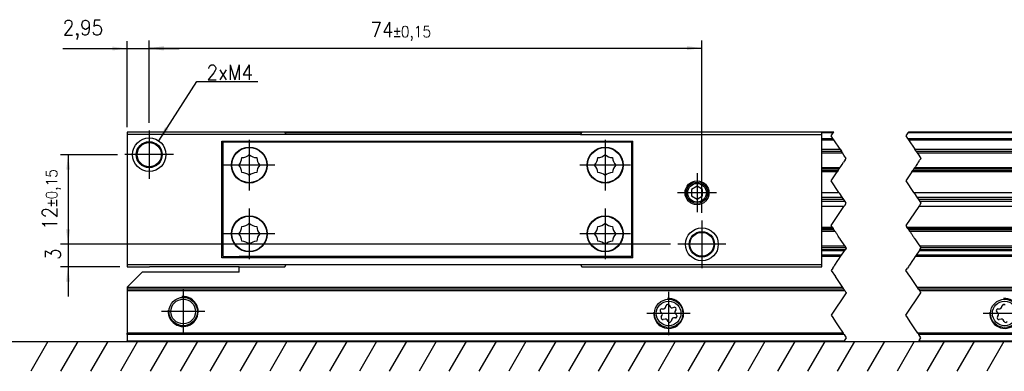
# Model space of a CAD drawing. Header units: millimetres. Extents: x -418 to 1025, y -151 to 443.
# Tile 32 of 52: x -138 to -6, y 132 to 179. Entities that reach past the tile are written whole.
import ezdxf

# ---------------------------------------------------------------- set-up
doc = ezdxf.new("R2010")
doc.units = ezdxf.units.MM
doc.linetypes.add('DOT_CENTER', pattern=[14, 12, -1, 0, -1])
doc.layers.add('1', color=7, linetype='Continuous')
doc.styles.add('CONVERTER_12', font='txt.shx', dxfattribs={"width": 0.9})
doc.dimstyles.new('ME10_DIM_26', dxfattribs={"dimtxt": 2, "dimasz": 2, "dimexe": 1, "dimexo": 1, "dimgap": 1, "dimtad": 1, "dimdsep": 46, "dimtxsty": 'CONVERTER_12', "dimsah": 1, "dimcen": 0.09, "dimclrd": 2, "dimclre": 2, "dimclrt": 2, "dimadec": 0, "dimazin": 0, "dimtfac": 1, "dimtdec": 4, "dimtix": 1, "dimtmove": 0, "dimatfit": 3, "dimfxl": 1, "dimtolj": 1, "dimtzin": 0, "dimarcsym": 0})
doc.dimstyles.new('ME10_DIM_27', dxfattribs={"dimtxt": 2, "dimasz": 2, "dimexe": 1, "dimexo": 1, "dimgap": 1, "dimtad": 1, "dimdsep": 46, "dimtxsty": 'CONVERTER_12', "dimsah": 1, "dimcen": 0.09, "dimclrd": 2, "dimclre": 2, "dimclrt": 2, "dimadec": 0, "dimazin": 0, "dimtol": 1, "dimtp": 0.15, "dimtm": 0.15, "dimtfac": 0.75, "dimtdec": 0, "dimtix": 1, "dimtmove": 0, "dimatfit": 3, "dimfxl": 1, "dimtolj": 1, "dimtzin": 0, "dimarcsym": 0})
doc.dimstyles.new('ME10_DIM_28', dxfattribs={"dimtxt": 2, "dimasz": 2, "dimexe": 1, "dimexo": 1, "dimgap": 1, "dimtad": 1, "dimdsep": 46, "dimtxsty": 'CONVERTER_12', "dimsah": 1, "dimcen": 0.09, "dimclrd": 2, "dimclre": 2, "dimclrt": 2, "dimadec": 0, "dimazin": 0, "dimtol": 1, "dimtp": 0.15, "dimtm": 0.15, "dimtfac": 0.75, "dimtdec": 0, "dimtix": 1, "dimtmove": 0, "dimatfit": 3, "dimfxl": 1, "dimtolj": 1, "dimtzin": 0, "dimarcsym": 0})
doc.dimstyles.new('ME10_DIM_29', dxfattribs={"dimtxt": 2, "dimasz": 2, "dimexe": 1, "dimexo": 1, "dimgap": 1, "dimtad": 1, "dimdsep": 46, "dimtxsty": 'CONVERTER_12', "dimsah": 1, "dimcen": 0.09, "dimclrd": 2, "dimclre": 2, "dimclrt": 2, "dimadec": 0, "dimazin": 0, "dimtfac": 1, "dimtdec": 4, "dimtix": 1, "dimtmove": 0, "dimatfit": 3, "dimfxl": 1, "dimtolj": 1, "dimtzin": 0, "dimarcsym": 0})
doc.dimstyles.get("Standard").update_dxf_attribs({"dimtxt": 0.18, "dimasz": 0.18, "dimexe": 0.18, "dimexo": 0.0625, "dimgap": 0.09, "dimtad": 0, "dimtih": 1, "dimtoh": 1, "dimdec": 4, "dimzin": 0, "dimdsep": 46, "dimtxsty": 'Standard', "dimcen": 0.09, "dimadec": 0, "dimazin": 0, "dimtfac": 1, "dimtdec": 4, "dimtofl": 0, "dimtmove": 0, "dimatfit": 3, "dimfxl": 1, "dimtolj": 1, "dimtzin": 0, "dimarcsym": 0})

# ---------------------------------------------------------------- blocks, each defined once
blk = doc.blocks.new('REGLA_SV2-320__14', base_point=(-120.4, 146.03))
at = {"color": 7, "linetype": 'Continuous'}
for p, q in [((-102.27, 164.03), (-120.4, 164.03)), ((-62.53, 164.03), (-102.27, 164.03)), ((-30.4, 164.03), (-62.53, 164.03)), ((-28.79, 164.03), (-30.4, 164.03)), ((120.43, 164.03), (-18.79, 164.03)), ((-30.4, 161.49), (-27.76, 161.49)), ((-17.76, 161.49), (121.46, 161.49)), ((-28.1, 159.07), (-30.4, 159.07)), ((121.12, 159.07), (-18.1, 159.07)), ((-30.4, 155.98), (-28.09, 155.98)), ((-18.09, 155.98), (121.13, 155.98)), ((-30.4, 155.32), (-27.65, 155.32)), ((-27.45, 155.03), (-30.4, 155.03)), ((-27.26, 154.74), (-30.4, 154.74)), ((-17.65, 155.32), (121.57, 155.32)), ((121.76, 155.03), (-17.45, 155.03)), ((121.96, 154.74), (-17.26, 154.74)), ((-27.42, 154.08), (-30.4, 154.08)), ((121.8, 154.08), (-17.42, 154.08)), ((-30.4, 151), (-28.76, 151)), ((-18.76, 151), (120.45, 151)), ((-27.15, 148.57), (-30.4, 148.57)), ((122.07, 148.57), (-17.15, 148.57)), ((-108.4, 146.03), (-120.4, 146.03)), ((-108.4, 146.03), (-102.27, 146.03)), ((-62.53, 146.03), (-30.4, 146.03))]:
    blk.add_line(p, q, dxfattribs=at)
at = {"color": 3, "linetype": 'Continuous'}
for p, q in [((-62.58, 163.93), (-102.22, 163.93)), ((-28.85, 163.93), (-30.4, 163.93)), ((120.36, 163.93), (-18.85, 163.93)), ((-30.4, 163.21), (-28.91, 163.21)), ((-30.4, 163.03), (-28.78, 163.03)), ((-18.91, 163.21), (120.31, 163.21)), ((-18.78, 163.03), (120.43, 163.03)), ((-30.4, 161.78), (-27.95, 161.78)), ((-30.4, 161.29), (-27.63, 161.29)), ((-17.95, 161.78), (121.27, 161.78)), ((-17.63, 161.29), (121.59, 161.29)), ((-27.96, 159.27), (-30.4, 159.27)), ((-30.4, 158.92), (-28.2, 158.92)), ((-28.33, 158.72), (-30.4, 158.72)), ((120.89, 158.72), (-18.33, 158.72)), ((-18.2, 158.92), (121.02, 158.92)), ((121.25, 159.27), (-17.96, 159.27)), ((-30.4, 151.34), (-28.99, 151.34)), ((-28.86, 151.15), (-30.4, 151.15)), ((-30.4, 150.8), (-28.63, 150.8)), ((-18.99, 151.34), (120.22, 151.34)), ((120.36, 151.15), (-18.86, 151.15)), ((-18.63, 150.8), (120.59, 150.8)), ((-27.28, 148.77), (-30.4, 148.77)), ((-27.28, 148.29), (-30.4, 148.29)), ((121.94, 148.77), (-17.28, 148.77)), ((121.94, 148.29), (-17.28, 148.29))]:
    blk.add_line(p, q, dxfattribs=at)
at = {"color": 2, "linetype": 'DOT_CENTER'}
for p, q in [((-29.12, 163.53), (-28.85, 163.93)), ((-28.91, 163.21), (-29.12, 163.53)), ((-28.85, 163.93), (-28.79, 164.03)), ((-18.85, 163.93), (-19.12, 163.53)), ((-19.12, 163.53), (-18.91, 163.21)), ((-18.79, 164.03), (-18.85, 163.93)), ((-28.78, 163.03), (-28.91, 163.21)), ((-27.95, 161.78), (-28.78, 163.03)), ((-18.91, 163.21), (-18.78, 163.03)), ((-18.78, 163.03), (-17.95, 161.78)), ((-27.95, 161.78), (-27.76, 161.49)), ((-27.63, 161.29), (-27.76, 161.49)), ((-27.42, 160.98), (-27.63, 161.29)), ((-27.12, 160.53), (-27.42, 160.98)), ((-17.76, 161.49), (-17.95, 161.78)), ((-17.76, 161.49), (-17.63, 161.29)), ((-17.63, 161.29), (-17.42, 160.98)), ((-17.42, 160.98), (-17.12, 160.53)), ((-27.86, 159.43), (-27.76, 159.58)), ((-27.76, 159.58), (-27.68, 159.69)), ((-27.68, 159.69), (-27.47, 160.01)), ((-27.34, 160.2), (-27.47, 160.01)), ((-27.26, 160.32), (-27.34, 160.2)), ((-27.26, 160.32), (-27.12, 160.53)), ((-17.76, 159.58), (-17.86, 159.42)), ((-17.68, 159.69), (-17.76, 159.58)), ((-17.59, 159.83), (-17.68, 159.69)), ((-17.52, 159.94), (-17.59, 159.83)), ((-17.47, 160.01), (-17.52, 159.94)), ((-17.34, 160.2), (-17.47, 160.01)), ((-17.34, 160.2), (-17.29, 160.28)), ((-17.26, 160.32), (-17.29, 160.28)), ((-17.24, 160.35), (-17.26, 160.32)), ((-17.12, 160.53), (-17.24, 160.35)), ((-29.12, 157.53), (-28.33, 158.72)), ((-28.2, 158.92), (-28.33, 158.72)), ((-28.2, 158.92), (-28.1, 159.07)), ((-28.1, 159.07), (-28.05, 159.14)), ((-28.05, 159.14), (-27.96, 159.27)), ((-27.96, 159.27), (-27.86, 159.43)), ((-18.33, 158.72), (-19.12, 157.53)), ((-18.33, 158.72), (-18.2, 158.92)), ((-18.1, 159.07), (-18.2, 158.92)), ((-18.05, 159.14), (-18.1, 159.07)), ((-17.96, 159.27), (-18.05, 159.14)), ((-17.86, 159.42), (-17.96, 159.27)), ((-28.09, 155.98), (-29.12, 157.53)), ((-19.12, 157.53), (-18.09, 155.98)), ((-27.99, 155.83), (-28.09, 155.98)), ((-27.65, 155.32), (-27.99, 155.83)), ((-18.09, 155.98), (-17.99, 155.83)), ((-17.99, 155.83), (-17.65, 155.32)), ((-27.45, 155.03), (-27.65, 155.32)), ((-27.26, 154.74), (-27.45, 155.03)), ((-27.32, 154.23), (-27.12, 154.53)), ((-27.12, 154.53), (-27.26, 154.74)), ((-17.65, 155.32), (-17.45, 155.03)), ((-17.45, 155.03), (-17.26, 154.74)), ((-17.12, 154.53), (-17.32, 154.23)), ((-17.26, 154.74), (-17.12, 154.53)), ((-29.12, 151.53), (-27.42, 154.08)), ((-27.42, 154.08), (-27.32, 154.23)), ((-17.42, 154.08), (-19.12, 151.53)), ((-17.32, 154.23), (-17.42, 154.08)), ((-28.99, 151.34), (-29.12, 151.53)), ((-28.99, 151.34), (-28.86, 151.15)), ((-28.76, 151), (-28.86, 151.15)), ((-28.72, 150.93), (-28.76, 151)), ((-28.63, 150.8), (-28.72, 150.93)), ((-28.52, 150.64), (-28.63, 150.8)), ((-28.43, 150.49), (-28.52, 150.64)), ((-28.35, 150.37), (-28.43, 150.49)), ((-28.25, 150.23), (-28.35, 150.37)), ((-19.12, 151.53), (-18.99, 151.34)), ((-18.86, 151.15), (-18.99, 151.34)), ((-18.86, 151.15), (-18.76, 151)), ((-18.76, 151), (-18.72, 150.93)), ((-18.72, 150.93), (-18.63, 150.8)), ((-18.63, 150.8), (-18.52, 150.64)), ((-18.52, 150.64), (-18.43, 150.49)), ((-18.43, 150.49), (-18.35, 150.37)), ((-18.35, 150.37), (-18.25, 150.23)), ((-28.18, 150.13), (-28.25, 150.23)), ((-28.01, 149.87), (-28.18, 150.13)), ((-28.01, 149.87), (-27.95, 149.78)), ((-27.93, 149.75), (-27.95, 149.78)), ((-27.91, 149.71), (-27.93, 149.75)), ((-27.49, 149.08), (-27.91, 149.71)), ((-27.28, 148.77), (-27.49, 149.08)), ((-18.25, 150.23), (-18.18, 150.13)), ((-18.18, 150.13), (-18.13, 150.05)), ((-18.13, 150.05), (-18.01, 149.87)), ((-18.01, 149.87), (-17.93, 149.75)), ((-17.93, 149.75), (-17.49, 149.08)), ((-17.49, 149.08), (-17.28, 148.77)), ((-27.76, 147.57), (-27.37, 148.16)), ((-27.37, 148.16), (-27.36, 148.17)), ((-27.36, 148.17), (-27.28, 148.29)), ((-27.15, 148.57), (-27.28, 148.77)), ((-27.12, 148.53), (-27.28, 148.29)), ((-27.15, 148.57), (-27.12, 148.53)), ((-17.37, 148.16), (-17.76, 147.57)), ((-17.36, 148.17), (-17.37, 148.16)), ((-17.28, 148.29), (-17.36, 148.17)), ((-17.28, 148.77), (-17.15, 148.57)), ((-17.28, 148.29), (-17.12, 148.53)), ((-17.12, 148.53), (-17.15, 148.57)), ((-28.65, 146.23), (-28.24, 146.85)), ((-28.24, 146.85), (-28.12, 147.04)), ((-28.12, 147.04), (-27.88, 147.39)), ((-27.88, 147.39), (-27.76, 147.57)), ((-18.24, 146.85), (-18.65, 146.23)), ((-18.12, 147.04), (-18.24, 146.85)), ((-17.88, 147.39), (-18.12, 147.04)), ((-17.76, 147.57), (-17.88, 147.39)), ((-28.79, 146.03), (-28.72, 146.13)), ((-28.72, 146.13), (-28.65, 146.23)), ((-18.72, 146.13), (-18.79, 146.03)), ((-18.65, 146.23), (-18.72, 146.13))]:
    blk.add_line(p, q, dxfattribs=at)
blk = doc.blocks.new('REGLA_SV2-320__15', base_point=(-120.4, 146.03))
blk.add_blockref('REGLA_SV2-320__14', (-120.4, 146.03))
blk = doc.blocks.new('SOPORTE_SV2__16', base_point=(-123.4, 136.03))
at = {"color": 7, "linetype": 'Continuous'}
for p, q in [((-27.36, 148.17), (-30.4, 148.17)), ((121.86, 148.17), (-17.36, 148.17)), ((-55.87, 147.38), (-108.4, 147.39)), ((-121.97, 144.71), (-121.4, 145.28)), ((-108.4, 145.28), (-121.4, 145.28)), ((-108.4, 146.03), (-102.27, 146.03)), ((-108.4, 145.28), (-108.4, 146.03)), ((-62.53, 146.03), (-30.4, 146.03)), ((-121.97, 144.71), (-123.4, 143.28)), ((-123.4, 143.28), (-123.4, 143.23)), ((-123.4, 143.23), (-123.4, 143.03)), ((-27.45, 143.03), (-123.4, 143.03)), ((-123.4, 143.03), (-123.4, 142.83)), ((-123.4, 142.83), (-123.4, 137.12)), ((121.76, 143.03), (-17.45, 143.03)), ((-51.79, 139.81), (-51.97, 140)), ((-51.8, 140.39), (-51.54, 140.4)), ((-51.32, 140.56), (-51.25, 140.82)), ((-50.82, 140.87), (-50.69, 140.65)), ((-50.44, 140.54), (-50.18, 140.6)), ((-49.92, 140.26), (-50.05, 140.03)), ((-50.01, 139.75), (-49.83, 139.57)), ((-6.79, 139.81), (-6.97, 140)), ((-6.8, 140.39), (-6.54, 140.4)), ((-6.32, 140.56), (-6.25, 140.82)), ((-51.88, 139.31), (-51.75, 139.53)), ((-51.37, 139.03), (-51.62, 138.97)), ((-50.98, 138.69), (-51.11, 138.92)), ((-50.48, 139), (-50.55, 138.75)), ((-50, 139.17), (-50.26, 139.17)), ((-6.88, 139.31), (-6.75, 139.53)), ((-6.37, 139.03), (-6.62, 138.97)), ((-5.98, 138.69), (-6.11, 138.92)), ((-123.4, 136.97), (-123.4, 137.12)), ((-123.4, 136.97), (-123.4, 136.09)), ((-123.4, 136.03), (-123.4, 136.09)), ((-27.45, 136.03), (-123.4, 136.03)), ((121.76, 136.03), (-17.45, 136.03))]:
    blk.add_line(p, q, dxfattribs=at)
at = {"color": 3, "linetype": 'Continuous'}
for p, q in [((-27.37, 148.16), (-30.4, 148.16)), ((121.85, 148.16), (-17.37, 148.16)), ((-27.76, 147.57), (-30.4, 147.57)), ((-27.88, 147.39), (-30.4, 147.39)), ((121.33, 147.39), (-17.88, 147.39)), ((121.46, 147.57), (-17.76, 147.57)), ((-27.59, 143.23), (-123.4, 143.23)), ((-123.4, 142.83), (-27.32, 142.83)), ((121.63, 143.23), (-17.59, 143.23)), ((-17.32, 142.83), (121.9, 142.83)), ((-27.51, 137.12), (-123.4, 137.12)), ((-27.41, 136.97), (-123.4, 136.97)), ((-123.4, 136.09), (-27.41, 136.09)), ((121.71, 137.12), (-17.51, 137.12)), ((121.8, 136.97), (-17.41, 136.97)), ((-17.41, 136.09), (121.8, 136.09))]:
    blk.add_line(p, q, dxfattribs=at)
at = {"color": 2, "linetype": 'DOT_CENTER'}
for p, q in [((-27.76, 147.57), (-27.37, 148.16)), ((-27.37, 148.16), (-27.36, 148.17)), ((-17.37, 148.16), (-17.76, 147.57)), ((-17.36, 148.17), (-17.37, 148.16)), ((-28.65, 146.23), (-28.24, 146.85)), ((-28.24, 146.85), (-28.12, 147.04)), ((-28.12, 147.04), (-27.88, 147.39)), ((-27.88, 147.39), (-27.76, 147.57)), ((-18.24, 146.85), (-18.65, 146.23)), ((-18.12, 147.04), (-18.24, 146.85)), ((-17.88, 147.39), (-18.12, 147.04)), ((-17.76, 147.57), (-17.88, 147.39)), ((-28.92, 145.83), (-29.12, 145.53)), ((-29.12, 145.53), (-28.57, 144.71)), ((-28.92, 145.83), (-28.79, 146.03)), ((-28.79, 146.03), (-28.72, 146.13)), ((-28.72, 146.13), (-28.65, 146.23)), ((-19.12, 145.53), (-18.92, 145.83)), ((-18.62, 144.78), (-19.12, 145.53)), ((-18.79, 146.03), (-18.92, 145.83)), ((-18.72, 146.13), (-18.79, 146.03)), ((-18.65, 146.23), (-18.72, 146.13)), ((-27.59, 143.23), (-28.57, 144.71)), ((-18.57, 144.71), (-18.62, 144.78)), ((-17.59, 143.23), (-18.57, 144.71)), ((-27.12, 142.53), (-29.12, 139.53)), ((-27.45, 143.03), (-27.59, 143.23)), ((-27.32, 142.83), (-27.45, 143.03)), ((-27.32, 142.83), (-27.22, 142.68)), ((-27.22, 142.68), (-27.14, 142.56)), ((-27.14, 142.56), (-27.12, 142.53)), ((-19.12, 139.53), (-17.12, 142.53)), ((-17.45, 143.03), (-17.59, 143.23)), ((-17.45, 143.03), (-17.32, 142.83)), ((-17.32, 142.83), (-17.22, 142.68)), ((-17.14, 142.56), (-17.22, 142.68)), ((-17.12, 142.53), (-17.14, 142.56)), ((-29.12, 139.53), (-28.92, 139.23)), ((-28.92, 139.23), (-28.79, 139.03)), ((-28.79, 139.03), (-28.45, 138.53)), ((-28.45, 138.53), (-27.92, 137.73)), ((-18.92, 139.23), (-19.12, 139.53)), ((-18.79, 139.03), (-18.92, 139.23)), ((-18.45, 138.53), (-18.79, 139.03)), ((-17.92, 137.73), (-18.45, 138.53)), ((-27.92, 137.73), (-27.79, 137.53)), ((-27.79, 137.53), (-27.51, 137.12)), ((-17.51, 137.12), (-17.92, 137.73)), ((-27.41, 136.97), (-27.51, 137.12)), ((-27.45, 136.03), (-27.41, 136.09)), ((-27.41, 136.97), (-27.12, 136.53)), ((-27.12, 136.53), (-27.41, 136.09)), ((-17.51, 137.12), (-17.41, 136.97)), ((-17.41, 136.09), (-17.45, 136.03)), ((-17.12, 136.53), (-17.41, 136.97)), ((-17.32, 136.23), (-17.41, 136.09)), ((-17.32, 136.23), (-17.12, 136.53))]:
    blk.add_line(p, q, dxfattribs=at)
at = {"color": 7, "linetype": 'Continuous'}
for centre, radius in [((-115.9, 140.03), 1.9), ((-115.9, 140.03), 1.65), ((-50.9, 139.78), 1.9), ((-50.9, 139.78), 1.65), ((-5.9, 139.78), 1.9), ((-5.9, 139.78), 1.65)]:
    blk.add_circle(centre, radius, dxfattribs=at)
for centre, start, end in [((-51.8, 140.16), 90.5656, 223.8716), ((-51.95, 139.65), 330.5656, 43.8716), ((-51.54, 140.63), 270.5656, 343.8716), ((-51.02, 140.75), 30.1519, 163.8716), ((-50.49, 140.76), 210.1519, 283.4579), ((-50.12, 140.37), 330.5656, 103.4579), ((-49.85, 139.92), 150.5656, 223.8716), ((-6.8, 140.16), 90.5656, 223.8716), ((-6.95, 139.65), 330.5656, 43.8716), ((-6.54, 140.63), 270.5656, 343.8716), ((-6.02, 140.75), 30.1519, 163.8716), ((-51.68, 139.19), 150.5656, 283.8716), ((-51.31, 138.8), 30.5656, 103.8716), ((-50.78, 138.81), 210.5656, 343.8706), ((-50.26, 138.94), 90.5656, 163.8706), ((-50, 139.4), 270.5656, 43.8716), ((-6.68, 139.19), 150.5656, 283.8716), ((-6.31, 138.8), 30.5656, 103.8716), ((-5.78, 138.81), 210.5656, 343.8706)]:
    blk.add_arc(centre, 0.233, start, end, dxfattribs=at)
at = {"layer": '1', "color": 2, "linetype": 'DOT_CENTER'}
for p, q in [((-115.9, 142.93), (-115.9, 137.13)), ((-50.9, 142.68), (-50.9, 136.88)), ((-113, 140.03), (-118.8, 140.03)), ((-48, 139.78), (-53.8, 139.78)), ((-3, 139.78), (-8.8, 139.78))]:
    blk.add_line(p, q, dxfattribs=at)
at = {"layer": '1', "color": 30, "linetype": 'Continuous'}
for centre in [(-115.9, 140.03), (-50.9, 139.78), (-5.9, 139.78)]:
    blk.add_arc(centre, 2, 175, 95, dxfattribs=at)
blk = doc.blocks.new('CABEZA_RANURADA_REGLA_SV2__17', base_point=(-123.4, 146.03))
at = {"color": 7, "linetype": 'Continuous'}
for p, q in [((-120.4, 164.03), (-123.4, 164.03)), ((-123.4, 164.03), (-123.4, 163.73)), ((-123.4, 163.73), (-123.4, 146.33)), ((-102.1, 163.73), (-123.4, 163.73)), ((-102.27, 164.03), (-120.4, 164.03)), ((-102.1, 163.73), (-102.27, 164.03)), ((-62.7, 163.73), (-102.1, 163.73)), ((-62.53, 164.03), (-62.7, 163.73)), ((-62.7, 163.73), (-30.4, 163.73)), ((-30.4, 164.03), (-62.53, 164.03)), ((-30.4, 163.73), (-30.4, 164.03)), ((-30.4, 146.33), (-30.4, 163.73)), ((-110.75, 162.83), (-55.7, 162.83)), ((-110.75, 147.23), (-110.75, 162.83)), ((-55.87, 162.68), (-110.57, 162.68)), ((-110.57, 147.38), (-110.57, 162.68)), ((-55.87, 162.68), (-55.87, 147.38)), ((-55.7, 147.23), (-55.7, 162.83)), ((-47.1, 156.8), (-47.85, 156.37)), ((-47.85, 156.37), (-47.85, 155.5)), ((-46.35, 156.37), (-47.1, 156.8)), ((-46.35, 155.5), (-46.35, 156.37)), ((-47.85, 155.5), (-47.1, 155.07)), ((-47.1, 155.07), (-46.35, 155.5)), ((-55.7, 147.23), (-110.75, 147.23)), ((-110.57, 147.38), (-108.4, 147.39)), ((-55.87, 147.38), (-108.4, 147.39)), ((-123.4, 146.33), (-102.1, 146.33)), ((-123.4, 146.33), (-123.4, 146.03)), ((-123.4, 146.03), (-120.4, 146.03)), ((-108.4, 146.03), (-120.4, 146.03)), ((-108.4, 146.03), (-102.27, 146.03)), ((-102.27, 146.03), (-102.1, 146.33)), ((-102.1, 146.33), (-62.7, 146.33)), ((-62.7, 146.33), (-30.4, 146.33)), ((-62.7, 146.33), (-62.53, 146.03)), ((-62.53, 146.03), (-30.4, 146.03)), ((-30.4, 146.03), (-30.4, 146.33))]:
    blk.add_line(p, q, dxfattribs=at)
for centre, radius in [((-120.45, 161.03), 2.24), ((-120.45, 161.03), 1.74), ((-120.45, 161.03), 1.62), ((-107.05, 159.63), 2.4), ((-107.05, 159.63), 2.35), ((-59.4, 159.63), 2.4), ((-59.4, 159.63), 2.35), ((-47.1, 155.93), 1.6), ((-47.1, 155.93), 1.42), ((-47.1, 155.93), 1.25), ((-107.05, 150.43), 2.4), ((-107.05, 150.43), 2.35), ((-59.4, 150.43), 2.4), ((-59.4, 150.43), 2.35), ((-46.45, 149.03), 2.2), ((-46.45, 149.03), 1.7), ((-46.45, 149.03), 1.6)]:
    blk.add_circle(centre, radius, dxfattribs=at)
for centre, start, end in [((-108.08, 162.13), 271.4323, 313.5677), ((-106.02, 162.13), 226.4323, 268.5677), ((-60.43, 162.13), 271.4323, 313.5677), ((-58.37, 162.13), 226.4323, 268.5677), ((-109.55, 160.67), 316.4323, 358.5677), ((-109.55, 158.6), 1.4323, 43.5677), ((-104.55, 160.67), 181.4323, 223.5677), ((-104.55, 158.6), 136.4323, 178.5677), ((-61.9, 160.67), 316.4323, 358.5677), ((-61.9, 158.6), 1.4323, 43.5677), ((-56.9, 160.67), 181.4323, 223.5677), ((-56.9, 158.6), 136.4323, 178.5677), ((-108.08, 157.14), 46.4323, 88.5677), ((-106.02, 157.14), 91.4323, 133.5677), ((-60.43, 157.14), 46.4323, 88.5677), ((-58.37, 157.14), 91.4323, 133.5677), ((-108.08, 152.93), 271.4323, 313.5677), ((-106.02, 152.93), 226.4323, 268.5677), ((-60.43, 152.93), 271.4323, 313.5677), ((-58.37, 152.93), 226.4323, 268.5677), ((-109.55, 151.47), 316.4323, 358.5677), ((-109.55, 149.4), 1.4323, 43.5677), ((-104.55, 151.47), 181.4323, 223.5677), ((-104.55, 149.4), 136.4323, 178.5677), ((-61.9, 151.47), 316.4323, 358.5677), ((-61.9, 149.4), 1.4323, 43.5677), ((-56.9, 151.47), 181.4323, 223.5677), ((-56.9, 149.4), 136.4323, 178.5677), ((-108.08, 147.94), 46.4323, 88.5677), ((-106.02, 147.94), 91.4323, 133.5677), ((-60.43, 147.94), 46.4323, 88.5677), ((-58.37, 147.94), 91.4323, 133.5677)]:
    blk.add_arc(centre, 1.5, start, end, dxfattribs=at)
at = {"layer": '1', "color": 2, "linetype": 'DOT_CENTER'}
for p, q in [((-120.45, 164.28), (-120.45, 157.79)), ((-107.05, 163.03), (-107.05, 156.23)), ((-59.4, 163.03), (-59.4, 156.23)), ((-117.21, 161.03), (-123.7, 161.03)), ((-103.65, 159.63), (-110.45, 159.63)), ((-56, 159.63), (-62.8, 159.63)), ((-47.1, 158.53), (-47.1, 153.33)), ((-44.5, 155.93), (-49.7, 155.93)), ((-107.05, 153.83), (-107.05, 147.03)), ((-59.4, 153.83), (-59.4, 147.03)), ((-46.45, 152.23), (-46.45, 145.83)), ((-103.65, 150.43), (-110.45, 150.43)), ((-56, 150.43), (-62.8, 150.43)), ((-43.25, 149.03), (-49.65, 149.03))]:
    blk.add_line(p, q, dxfattribs=at)
blk = doc.blocks.new('REGLA_SV2-320mm__18', base_point=(-123.4, 136.03))
for name, p in [('CABEZA_RANURADA_REGLA_SV2__17', (-123.4, 146.03)), ('REGLA_SV2-320__15', (-120.4, 146.03)), ('SOPORTE_SV2__16', (-123.4, 136.03))]:
    blk.add_blockref(name, p)
blk = doc.blocks.new('*D98')
at = {"layer": '1', "color": 2, "linetype": 'Continuous'}
for p, q in [((-131.32, 153.03), (-131.32, 149.03)), ((-50.65, 149.03), (-132.32, 149.03)), ((-131.32, 149.03), (-131.32, 146.03)), ((-124.4, 146.03), (-132.32, 146.03)), ((-131.32, 146.03), (-131.32, 142.03))]:
    blk.add_line(p, q, dxfattribs=at)
at = {"layer": '1', "color": 2}
for points in [[(-131.59, 151.03), (-131.06, 151.03), (-131.32, 149.03)], [(-131.06, 144.03), (-131.59, 144.03), (-131.32, 146.03)]]:
    blk.add_solid(points, dxfattribs=at)
at = {"layer": '1', "color": 2, "insert": (-132.32, 146.93), "char_height": 2, "attachment_point": 7, "rotation": 90, "line_spacing_factor": 0.60024, "style": 'CONVERTER_12'}
blk.add_mtext('3', dxfattribs=at)
blk = doc.blocks.new('*D99')
at = {"layer": '1', "color": 2, "linetype": 'Continuous'}
for p, q in [((-124.7, 161.03), (-132.31, 161.03)), ((-131.31, 161.03), (-131.31, 149.03)), ((-50.65, 149.03), (-132.31, 149.03))]:
    blk.add_line(p, q, dxfattribs=at)
at = {"layer": '1', "color": 2}
for points in [[(-131.05, 159.03), (-131.57, 159.03), (-131.31, 161.03)], [(-131.57, 151.03), (-131.05, 151.03), (-131.31, 149.03)]]:
    blk.add_solid(points, dxfattribs=at)
at = {"layer": '1', "color": 2, "insert": (-132.31, 150.97), "char_height": 2, "attachment_point": 7, "rotation": 90, "line_spacing_factor": 0.60024, "style": 'CONVERTER_12'}
blk.add_mtext('\\C2;12\\C2;\\H1.5;{\\Fgdt;`}0,15', dxfattribs=at)
blk = doc.blocks.new('*D100')
at = {"layer": '1', "color": 2, "linetype": 'Continuous'}
for p, q in [((-120.45, 165.28), (-120.45, 176.29)), ((-46.45, 153.23), (-46.45, 176.29)), ((-120.45, 175.29), (-46.45, 175.29))]:
    blk.add_line(p, q, dxfattribs=at)
at = {"layer": '1', "color": 2}
for points in [[(-118.45, 175.56), (-118.45, 175.03), (-120.45, 175.29)], [(-48.45, 175.03), (-48.45, 175.56), (-46.45, 175.29)]]:
    blk.add_solid(points, dxfattribs=at)
at = {"layer": '1', "color": 2, "insert": (-90.83, 176.29), "char_height": 2, "attachment_point": 7, "rotation": 0.0001, "line_spacing_factor": 0.60024, "style": 'CONVERTER_12'}
blk.add_mtext('\\C2;74\\C2;\\H1.5;{\\Fgdt;`}0,15', dxfattribs=at)
blk = doc.blocks.new('*D101')
at = {"layer": '1', "color": 2, "linetype": 'Continuous'}
for p, q in [((-123.4, 164.73), (-123.4, 176.23)), ((-120.45, 165.28), (-120.45, 176.23)), ((-132.03, 175.23), (-123.4, 175.23)), ((-123.4, 175.23), (-120.45, 175.23)), ((-120.45, 175.23), (-116.45, 175.23))]:
    blk.add_line(p, q, dxfattribs=at)
at = {"layer": '1', "color": 2}
for points in [[(-125.4, 174.97), (-125.4, 175.5), (-123.4, 175.23)], [(-118.45, 175.5), (-118.45, 174.97), (-120.45, 175.23)]]:
    blk.add_solid(points, dxfattribs=at)
at = {"layer": '1', "color": 2, "insert": (-132.03, 176.43), "char_height": 2, "attachment_point": 7, "rotation": 0.0001, "line_spacing_factor": 0.60024, "style": 'CONVERTER_12'}
blk.add_mtext('2,95', dxfattribs=at)
blk = doc.blocks.new('Bottom1', base_point=(-35.9, 150.033))
at = {"layer": '1', "color": 2, "linetype": 'Continuous'}
for p, q in [((-166.006, 136.033), (96.944, 136.033)), ((-134.006, 136.033), (-136.315, 132.033)), ((-130.006, 136.033), (-132.315, 132.033)), ((-126.006, 136.033), (-128.315, 132.033)), ((-122.006, 136.033), (-124.315, 132.033)), ((-118.006, 136.033), (-120.315, 132.033)), ((-114.006, 136.033), (-116.315, 132.033)), ((-110.006, 136.033), (-112.315, 132.033)), ((-106.006, 136.033), (-108.315, 132.033)), ((-102.006, 136.033), (-104.315, 132.033)), ((-98.006, 136.033), (-100.315, 132.033)), ((-94.006, 136.033), (-96.315, 132.033)), ((-90.006, 136.033), (-92.315, 132.033)), ((-86.006, 136.033), (-88.315, 132.033)), ((-82.006, 136.033), (-84.315, 132.033)), ((-78.006, 136.033), (-80.315, 132.033)), ((-74.006, 136.033), (-76.315, 132.033)), ((-70.006, 136.033), (-72.315, 132.033)), ((-66.006, 136.033), (-68.315, 132.033)), ((-62.006, 136.033), (-64.315, 132.033)), ((-58.006, 136.033), (-60.315, 132.033)), ((-54.006, 136.033), (-56.315, 132.033)), ((-50.006, 136.033), (-52.315, 132.033)), ((-46.006, 136.033), (-48.315, 132.033)), ((-42.006, 136.033), (-44.315, 132.033)), ((-38.006, 136.033), (-40.315, 132.033)), ((-34.006, 136.033), (-36.315, 132.033)), ((-30.006, 136.033), (-32.315, 132.033)), ((-26.006, 136.033), (-28.315, 132.033)), ((-22.006, 136.033), (-24.315, 132.033)), ((-18.006, 136.033), (-20.315, 132.033)), ((-14.006, 136.033), (-16.315, 132.033)), ((-10.006, 136.033), (-12.315, 132.033)), ((-6.006, 136.033), (-8.315, 132.033))]:
    blk.add_line(p, q, dxfattribs=at)
at = {"layer": '1', "color": 2}
blk.add_solid([(-118.328, 164.71), (-117.884, 164.426), (-119.184, 162.884)], dxfattribs=at)
blk.add_blockref('REGLA_SV2-320mm__18', (-123.4, 136.033))
at = {"layer": '1', "color": 2, "style": 'CONVERTER_12', "width": 0.9}
blk.add_text('2xM4', height=2, dxfattribs=at).set_placement((-112.787, 171.037))
at = {"layer": '1'}
for base, p1, p2, dimstyle, picture, middle in [((-123.4, 175.232), (-120.453, 164.277), (-123.4, 163.733), 'ME10_DIM_29', '*D101', (-129.283, 177.332)), ((-120.453, 175.292), (-46.453, 152.234), (-120.453, 164.277), 'ME10_DIM_28', '*D100', (-86.463, 177.292))]:
    dim = blk.add_linear_dim(base=base, p1=p1, p2=p2, dimstyle=dimstyle, dxfattribs=at)
    dim.commit()
    dim.dimension.update_dxf_attribs({"geometry": picture, "text_midpoint": middle, "text_rotation": 0.00014})
for base, p1, p2, dimstyle, picture, middle in [((-131.311, 161.033), (-49.654, 149.033), (-123.697, 161.033), 'ME10_DIM_27', '*D99', (-133.311, 155.033)), ((-131.323, 149.033), (-123.4, 146.033), (-49.654, 149.033), 'ME10_DIM_26', '*D98', (-133.323, 147.533))]:
    dim = blk.add_linear_dim(base=base, p1=p1, p2=p2, angle=90, dimstyle=dimstyle, dxfattribs=at)
    dim.commit()
    dim.dimension.update_dxf_attribs({"geometry": picture, "text_midpoint": middle, "text_rotation": 90})
at = {"layer": '1', "color": 2, "linetype": 'Continuous', "has_arrowhead": 0}
blk.add_leader([(-119.184, 162.884), (-114.09, 170.841), (-105.923, 170.841)], dimstyle='Standard', dxfattribs=at)

msp = doc.modelspace()

# ---------------------------------------------------------------- block references
msp.add_blockref('Bottom1', (-35.9, 150.03))

doc.saveas('drawing.dxf')
